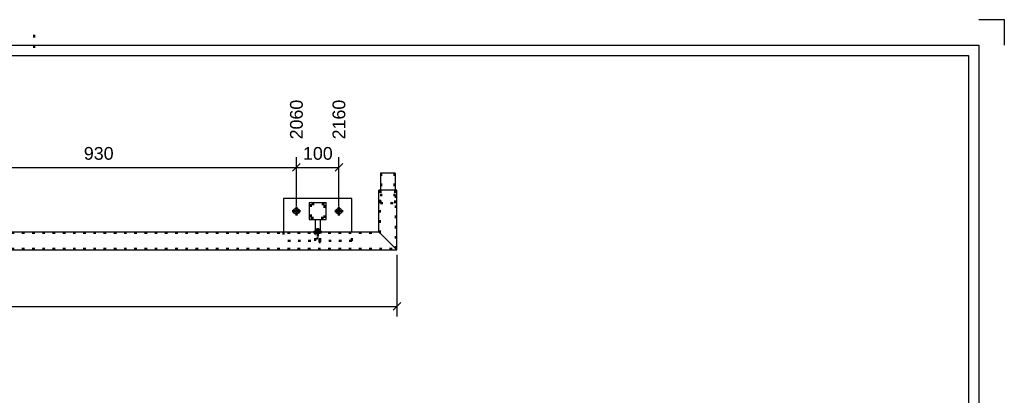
# Model space of a CAD drawing. Header units: millimetres. Extents: x -83 to 337, y -706 to -409.
# Tile 5 of 5: x 144 to 337, y -483 to -409. Entities that reach past the tile are written whole.
import ezdxf

# ---------------------------------------------------------------- set-up
doc = ezdxf.new("R2010")
doc.units = ezdxf.units.MM
doc.linetypes.add('DOT', pattern=[2, 0.5, -1.5])
doc.linetypes.add('STRICHPUNKT2', pattern=[18.5, 10, -4, 0.5, -4])
doc.layers.get('0').update_dxf_attribs({"linetype": 'CONTINUOUS'})
doc.layers.add('DIM49', color=4, linetype='CONTINUOUS')
doc.layers.add('TXT_DIM49', color=2, linetype='CONTINUOUS')
doc.layers.add('LE_ALL', color=7, linetype='CONTINUOUS', lineweight=50)
doc.styles.add('ARIAL', font='arial.ttf')

# ---------------------------------------------------------------- blocks, each defined once
blk = doc.blocks.new('DINA3_00002', base_point=(329.53, -699.23))
for p, q in [((331.53, -414.23), (331.53, -701.23)), ((-76.47, -416.23), (329.53, -416.23)), ((329.53, -416.23), (329.53, -699.23))]:
    blk.add_line(p, q)
for points in [[(331.53, -409.23), (336.53, -409.23), (336.53, -414.23)], [(-78.47, -701.23), (-78.47, -414.23), (331.53, -414.23)]]:
    blk.add_lwpolyline(points)
at = {"layer": 'LE_ALL', "linetype": 'DOT'}
blk.add_line((146.53, -412.23), (146.53, -416.23), dxfattribs=at)
blk = doc.blocks.new('_ZBL0021_00001')
blk.add_blockref('DINA3_00002', (329.53, -699.23))
blk = doc.blocks.new('_D1', base_point=(88, -463.97))
at = {"layer": 'DIM49', "color": 1}
for p, q in [((217.55, -455.39), (217.55, -467.47)), ((216.8, -466.22), (218.3, -464.72)), ((-33.88, -465.47), (217.55, -465.47))]:
    blk.add_line(p, q, dxfattribs=at)
blk = doc.blocks.new('Constructie buis 42.4x2.6_00085', base_point=(-33.88, -454.17))
for p in [(-33.88, -450.85), (217.55, -454.39)]:
    blk.add_line(p, (214.02, -450.85))
blk.add_lwpolyline([(-33.88, -450.85), (-33.88, -454.39), (217.55, -454.39)])
at = {"layer": 'LE_ALL', "color": 3, "linetype": 'DOT'}
for p, q in [((-33.88, -451.07), (214.24, -451.07)), ((-33.88, -454.17), (217.34, -454.17))]:
    blk.add_line(p, q, dxfattribs=at)
blk.add_blockref('_D1', (88, -463.97))
blk = doc.blocks.new('Constructie buis 42.4x2.6_00084')
blk.add_blockref('Constructie buis 42.4x2.6_00085', (-33.88, -454.17))
blk = doc.blocks.new('Constructie buis 42.4x2.6_00087', base_point=(217.34, -454.17))
for p in [(217.55, -442.7), (214.02, -450.85)]:
    blk.add_line(p, (214.02, -442.7))
blk.add_lwpolyline([(214.02, -450.85), (217.55, -454.39), (217.55, -442.7)])
at = {"layer": 'LE_ALL', "color": 3, "linetype": 'DOT'}
for p, q in [((214.24, -451.07), (214.24, -442.7)), ((217.34, -454.17), (217.34, -442.7))]:
    blk.add_line(p, q, dxfattribs=at)
blk = doc.blocks.new('Constructie buis 42.4x2.6_00086')
blk.add_blockref('Constructie buis 42.4x2.6_00087', (217.34, -454.17))
blk = doc.blocks.new('Koker 40x40x4 EN 10219-2_00090', base_point=(200.7, -445.45))
at = {"layer": 'LE_ALL', "color": 3, "linetype": 'DOT'}
blk.add_lwpolyline([(200.7, -445.45), (200.7, -448.12), (203.37, -448.12), (203.37, -445.45)], close=True, dxfattribs=at)
blk = doc.blocks.new('Koker 40x40x4 EN 10219-2_00089')
blk.add_blockref('Koker 40x40x4 EN 10219-2_00090', (200.7, -445.45))
blk = doc.blocks.new('Massieve as 12_00092', base_point=(201.54, -452.62))
for p, q in [((201.54, -448.45), (202.54, -448.45)), ((201.54, -448.45), (201.54, -450.85)), ((202.54, -448.45), (202.54, -450.85))]:
    blk.add_line(p, q)
at = {"layer": 'LE_ALL', "color": 3, "linetype": 'DOT'}
for p, q in [((201.54, -450.85), (201.54, -451.12)), ((201.54, -451.12), (202.54, -451.12)), ((201.54, -452.62), (201.54, -451.12)), ((202.54, -450.85), (202.54, -451.12)), ((202.54, -452.62), (202.54, -451.12))]:
    blk.add_line(p, q, dxfattribs=at)
blk.add_circle((202.04, -452.62), 0.5, dxfattribs=at)
blk = doc.blocks.new('Massieve as 12_00091')
blk.add_blockref('Massieve as 12_00092', (201.54, -452.62))
blk = doc.blocks.new('Strip 40x5_00094', base_point=(200.37, -445.12))
for p, q in [((200.37, -445.12), (203.7, -445.12)), ((200.37, -445.12), (200.37, -448.45)), ((203.7, -448.45), (203.7, -445.12)), ((200.37, -448.45), (203.7, -448.45))]:
    blk.add_line(p, q)
blk = doc.blocks.new('Strip 40x5_00093')
blk.add_blockref('Strip 40x5_00094', (200.37, -445.12))
blk = doc.blocks.new('Strip 100x10_00096', base_point=(202.54, -450.65))
for p, q in [((195.37, -444.29), (195.37, -450.85)), ((208.7, -444.29), (195.37, -444.29)), ((208.7, -450.85), (208.7, -444.29)), ((202.61, -450.85), (202.54, -450.65))]:
    blk.add_line(p, q)
blk.add_lwpolyline([(201.54, -450.65, 0.092467), (201.46, -450.85)], format="xyb")
for centre in [(197.87, -446.79), (206.2, -446.79)]:
    blk.add_circle(centre, 0.583)
at = {"layer": 'LE_ALL', "color": 3, "linetype": 'DOT'}
for p, q in [((195.37, -450.85), (195.37, -452.62)), ((208.7, -452.62), (208.7, -450.85)), ((208.7, -452.62), (195.37, -452.62))]:
    blk.add_line(p, q, dxfattribs=at)
for points in [[(201.46, -450.85, 1.18903), (202.61, -450.85)], [(202.54, -450.65, 0.263265), (202.04, -450.37, 0.263265), (201.54, -450.65)]]:
    blk.add_lwpolyline(points, format="xyb", dxfattribs=at)
blk = doc.blocks.new('_00098', base_point=(197.87, -446.79))
at = {"layer": 'LE_ALL', "color": 1, "linetype": 'STRICHPUNKT2'}
for p, q in [((197.87, -446.79), (197.04, -446.79)), ((197.87, -446.79), (197.04, -446.79)), ((197.87, -446.79), (197.87, -445.95)), ((197.87, -446.79), (197.87, -445.95)), ((197.87, -446.79), (197.87, -447.62)), ((197.87, -446.79), (198.7, -446.79)), ((197.87, -446.79), (197.87, -447.62)), ((197.87, -446.79), (198.7, -446.79)), ((206.2, -446.79), (205.37, -446.79)), ((206.2, -446.79), (205.37, -446.79)), ((206.2, -446.79), (206.2, -445.95)), ((206.2, -446.79), (206.2, -445.95)), ((206.2, -446.79), (206.2, -447.62)), ((206.2, -446.79), (207.04, -446.79)), ((206.2, -446.79), (206.2, -447.62)), ((206.2, -446.79), (207.04, -446.79)), ((202.04, -450.95), (201.2, -450.95)), ((202.04, -450.95), (201.2, -450.95)), ((202.04, -450.95), (202.04, -450.12)), ((202.04, -450.95), (202.04, -450.12)), ((202.04, -450.95), (202.87, -450.95)), ((202.04, -450.95), (202.04, -451.79)), ((202.04, -450.95), (202.87, -450.95)), ((202.04, -450.95), (202.04, -451.79))]:
    blk.add_line(p, q, dxfattribs=at)
blk = doc.blocks.new('_00097')
blk.add_blockref('_00098', (197.87, -446.79))
blk = doc.blocks.new('Strip 100x10_00095')
for name, p in [('Strip 100x10_00096', (202.54, -450.65)), ('_00097', (0, 0))]:
    blk.add_blockref(name, p)
blk = doc.blocks.new('Baluster_00088')
for name in ['Strip 100x10_00095', 'Strip 40x5_00093', 'Koker 40x40x4 EN 10219-2_00089', 'Massieve as 12_00091']:
    blk.add_blockref(name, (0, 0))
blk = doc.blocks.new('Koker 40x40x4 EN 10219-2_00112', base_point=(29.04, -445.45))
at = {"layer": 'LE_ALL', "color": 3, "linetype": 'DOT'}
blk.add_lwpolyline([(29.04, -445.45), (29.04, -448.12), (31.7, -448.12), (31.7, -445.45)], close=True, dxfattribs=at)
blk = doc.blocks.new('Koker 40x40x4 EN 10219-2_00111')
blk.add_blockref('Koker 40x40x4 EN 10219-2_00112', (29.04, -445.45))
blk = doc.blocks.new('Massieve as 12_00114', base_point=(29.87, -452.62))
for p, q in [((29.87, -448.45), (30.87, -448.45)), ((29.87, -448.45), (29.87, -450.85)), ((30.87, -448.45), (30.87, -450.85))]:
    blk.add_line(p, q)
at = {"layer": 'LE_ALL', "color": 3, "linetype": 'DOT'}
for p, q in [((29.87, -450.85), (29.87, -451.12)), ((29.87, -451.12), (30.87, -451.12)), ((29.87, -452.62), (29.87, -451.12)), ((30.87, -450.85), (30.87, -451.12)), ((30.87, -452.62), (30.87, -451.12))]:
    blk.add_line(p, q, dxfattribs=at)
blk.add_circle((30.37, -452.62), 0.5, dxfattribs=at)
blk = doc.blocks.new('Massieve as 12_00113')
blk.add_blockref('Massieve as 12_00114', (29.87, -452.62))
blk = doc.blocks.new('Strip 40x5_00116', base_point=(28.7, -445.12))
for p, q in [((28.7, -445.12), (32.04, -445.12)), ((28.7, -445.12), (28.7, -448.45)), ((32.04, -448.45), (32.04, -445.12)), ((28.7, -448.45), (32.04, -448.45))]:
    blk.add_line(p, q)
blk = doc.blocks.new('Strip 40x5_00115')
blk.add_blockref('Strip 40x5_00116', (28.7, -445.12))
blk = doc.blocks.new('_D2', base_point=(35.79, -432.71))
at = {"layer": 'DIM49', "color": 1}
for p, q in [((33.79, -438.96), (35.29, -437.46)), ((34.54, -445.79), (34.54, -436.21)), ((26.2, -438.21), (34.54, -438.21))]:
    blk.add_line(p, q, dxfattribs=at)
at = {"layer": 'TXT_DIM49', "style": 'ARIAL'}
blk.add_text('100', height=2.5, rotation=90.0002, dxfattribs=at).set_placement((35.79, -432.71))
blk = doc.blocks.new('_D3', base_point=(113.29, -432.71))
at = {"layer": 'DIM49', "color": 1}
for p, q in [((111.29, -438.96), (112.79, -437.46)), ((112.04, -445.79), (112.04, -436.21)), ((26.2, -438.21), (112.04, -438.21))]:
    blk.add_line(p, q, dxfattribs=at)
at = {"layer": 'TXT_DIM49', "style": 'ARIAL'}
blk.add_text('1030', height=2.5, rotation=90.0002, dxfattribs=at).set_placement((113.29, -432.71))
blk = doc.blocks.new('_D4', base_point=(121.62, -432.71))
at = {"layer": 'DIM49', "color": 1}
for p, q in [((119.62, -438.96), (121.12, -437.46)), ((120.37, -445.79), (120.37, -436.21)), ((26.2, -438.21), (120.37, -438.21))]:
    blk.add_line(p, q, dxfattribs=at)
at = {"layer": 'TXT_DIM49', "style": 'ARIAL'}
blk.add_text('1130', height=2.5, rotation=90.0002, dxfattribs=at).set_placement((121.62, -432.71))
blk = doc.blocks.new('_D5', base_point=(199.12, -432.71))
at = {"layer": 'DIM49', "color": 1}
for p, q in [((197.12, -438.96), (198.62, -437.46)), ((197.87, -445.79), (197.87, -436.21)), ((26.2, -438.21), (197.87, -438.21))]:
    blk.add_line(p, q, dxfattribs=at)
at = {"layer": 'TXT_DIM49', "style": 'ARIAL'}
blk.add_text('2060', height=2.5, rotation=90.0002, dxfattribs=at).set_placement((199.12, -432.71))
blk = doc.blocks.new('_D6', base_point=(207.45, -432.71))
at = {"layer": 'DIM49', "color": 1}
for p, q in [((205.45, -438.96), (206.95, -437.46)), ((206.2, -445.79), (206.2, -436.21)), ((26.2, -438.21), (206.2, -438.21))]:
    blk.add_line(p, q, dxfattribs=at)
at = {"layer": 'TXT_DIM49', "style": 'ARIAL'}
blk.add_text('2160', height=2.5, rotation=90.0002, dxfattribs=at).set_placement((207.45, -432.71))
blk = doc.blocks.new('_D7', base_point=(27.45, -432.71))
at = {"layer": 'DIM49', "color": 1}
for p, q in [((26.2, -445.79), (26.2, -436.21)), ((26.57, -438.29), (25.84, -438.29)), ((26.55, -438.09), (25.85, -438.09)), ((25.95, -438.49), (26.46, -438.49)), ((26.39, -437.89), (26.02, -437.89))]:
    blk.add_line(p, q, dxfattribs=at)
blk.add_lwpolyline([(25.84, -438.31), (25.88, -438.4), (25.94, -438.48), (26.02, -438.54), (26.11, -438.57), (26.2, -438.59), (26.3, -438.57), (26.39, -438.54), (26.47, -438.48), (26.53, -438.4), (26.56, -438.31), (26.58, -438.21), (26.56, -438.11), (26.53, -438.02), (26.47, -437.95), (26.39, -437.89), (26.3, -437.85), (26.2, -437.84), (26.11, -437.85), (26.02, -437.89), (25.94, -437.95), (25.88, -438.02), (25.84, -438.11), (25.83, -438.21)], close=True, dxfattribs=at)
at = {"layer": 'TXT_DIM49', "style": 'ARIAL'}
blk.add_text('0', height=2.5, rotation=90.0002, dxfattribs=at).set_placement((27.45, -432.71))
blk = doc.blocks.new('_D8', base_point=(27.49, -436.71))
at = {"layer": 'DIM49', "color": 1}
for p, q in [((26.95, -437.46), (25.45, -438.96)), ((26.2, -445.79), (26.2, -436.21)), ((33.79, -438.96), (35.29, -437.46)), ((34.54, -445.79), (34.54, -436.21)), ((26.2, -438.21), (34.54, -438.21))]:
    blk.add_line(p, q, dxfattribs=at)
at = {"layer": 'TXT_DIM49', "style": 'ARIAL'}
blk.add_text('100', height=2.5, dxfattribs=at).set_placement((27.49, -436.71))
blk = doc.blocks.new('_D9', base_point=(70.41, -436.71))
at = {"layer": 'DIM49', "color": 1}
for p, q in [((35.29, -437.46), (33.79, -438.96)), ((34.54, -445.79), (34.54, -436.21)), ((111.29, -438.96), (112.79, -437.46)), ((112.04, -445.79), (112.04, -436.21)), ((34.54, -438.21), (112.04, -438.21))]:
    blk.add_line(p, q, dxfattribs=at)
at = {"layer": 'TXT_DIM49', "style": 'ARIAL'}
blk.add_text('930', height=2.5, dxfattribs=at).set_placement((70.41, -436.71))
blk = doc.blocks.new('_D10', base_point=(113.32, -436.71))
at = {"layer": 'DIM49', "color": 1}
for p, q in [((112.79, -437.46), (111.29, -438.96)), ((112.04, -445.79), (112.04, -436.21)), ((119.62, -438.96), (121.12, -437.46)), ((120.37, -445.79), (120.37, -436.21)), ((112.04, -438.21), (120.37, -438.21))]:
    blk.add_line(p, q, dxfattribs=at)
at = {"layer": 'TXT_DIM49', "style": 'ARIAL'}
blk.add_text('100', height=2.5, dxfattribs=at).set_placement((113.32, -436.71))
blk = doc.blocks.new('_D11', base_point=(156.24, -436.71))
at = {"layer": 'DIM49', "color": 1}
for p, q in [((121.12, -437.46), (119.62, -438.96)), ((120.37, -445.79), (120.37, -436.21)), ((197.12, -438.96), (198.62, -437.46)), ((197.87, -445.79), (197.87, -436.21)), ((120.37, -438.21), (197.87, -438.21))]:
    blk.add_line(p, q, dxfattribs=at)
at = {"layer": 'TXT_DIM49', "style": 'ARIAL'}
blk.add_text('930', height=2.5, dxfattribs=at).set_placement((156.24, -436.71))
blk = doc.blocks.new('_D12', base_point=(199.16, -436.71))
at = {"layer": 'DIM49', "color": 1}
for p, q in [((198.62, -437.46), (197.12, -438.96)), ((197.87, -445.79), (197.87, -436.21)), ((205.45, -438.96), (206.95, -437.46)), ((206.2, -445.79), (206.2, -436.21)), ((197.87, -438.21), (206.2, -438.21))]:
    blk.add_line(p, q, dxfattribs=at)
at = {"layer": 'TXT_DIM49', "style": 'ARIAL'}
blk.add_text('100', height=2.5, dxfattribs=at).set_placement((199.16, -436.71))
blk = doc.blocks.new('Strip 100x10_00118', base_point=(30.87, -450.65))
for p, q in [((23.7, -444.29), (23.7, -450.85)), ((37.04, -444.29), (23.7, -444.29)), ((37.04, -450.85), (37.04, -444.29)), ((30.94, -450.85), (30.87, -450.65))]:
    blk.add_line(p, q)
blk.add_lwpolyline([(29.87, -450.65, 0.092467), (29.79, -450.85)], format="xyb")
for centre in [(26.2, -446.79), (34.54, -446.79)]:
    blk.add_circle(centre, 0.583)
at = {"layer": 'LE_ALL', "color": 3, "linetype": 'DOT'}
for p, q in [((23.7, -450.85), (23.7, -452.62)), ((37.04, -452.62), (37.04, -450.85)), ((37.04, -452.62), (23.7, -452.62))]:
    blk.add_line(p, q, dxfattribs=at)
for points in [[(29.79, -450.85, 1.18903), (30.94, -450.85)], [(30.87, -450.65, 0.263265), (30.37, -450.37, 0.263265), (29.87, -450.65)]]:
    blk.add_lwpolyline(points, format="xyb", dxfattribs=at)
for name, p in [('_D3', (113.29, -432.71)), ('_D4', (121.62, -432.71)), ('_D5', (199.12, -432.71)), ('_D6', (207.45, -432.71)), ('_D2', (35.79, -432.71)), ('_D7', (27.45, -432.71)), ('_D8', (27.49, -436.71)), ('_D9', (70.41, -436.71)), ('_D10', (113.32, -436.71)), ('_D11', (156.24, -436.71)), ('_D12', (199.16, -436.71))]:
    blk.add_blockref(name, p)
blk = doc.blocks.new('_00120', base_point=(26.2, -446.79))
at = {"layer": 'LE_ALL', "color": 1, "linetype": 'STRICHPUNKT2'}
for p, q in [((26.2, -446.79), (25.37, -446.79)), ((26.2, -446.79), (25.37, -446.79)), ((26.2, -446.79), (26.2, -445.95)), ((26.2, -446.79), (26.2, -445.95)), ((26.2, -446.79), (26.2, -447.62)), ((26.2, -446.79), (27.04, -446.79)), ((26.2, -446.79), (26.2, -447.62)), ((26.2, -446.79), (27.04, -446.79)), ((34.54, -446.79), (33.7, -446.79)), ((34.54, -446.79), (33.7, -446.79)), ((34.54, -446.79), (34.54, -445.95)), ((34.54, -446.79), (34.54, -445.95)), ((34.54, -446.79), (34.54, -447.62)), ((34.54, -446.79), (35.37, -446.79)), ((34.54, -446.79), (34.54, -447.62)), ((34.54, -446.79), (35.37, -446.79)), ((30.37, -450.95), (29.54, -450.95)), ((30.37, -450.95), (29.54, -450.95)), ((30.37, -450.95), (30.37, -450.12)), ((30.37, -450.95), (30.37, -450.12)), ((30.37, -450.95), (31.2, -450.95)), ((30.37, -450.95), (30.37, -451.79)), ((30.37, -450.95), (31.2, -450.95)), ((30.37, -450.95), (30.37, -451.79))]:
    blk.add_line(p, q, dxfattribs=at)
blk = doc.blocks.new('_00119')
blk.add_blockref('_00120', (26.2, -446.79))
blk = doc.blocks.new('Strip 100x10_00117')
for name, p in [('Strip 100x10_00118', (30.87, -450.65)), ('_00119', (0, 0))]:
    blk.add_blockref(name, p)
blk = doc.blocks.new('Baluster_00110')
for name in ['Strip 100x10_00117', 'Strip 40x5_00115', 'Koker 40x40x4 EN 10219-2_00111', 'Massieve as 12_00113']:
    blk.add_blockref(name, (0, 0))
blk = doc.blocks.new('Constructie buis 35x2_00122', base_point=(214.49, -439.37))
for p, q in [((217.24, -439.37), (214.33, -439.37)), ((214.33, -439.37), (214.33, -442.7)), ((217.24, -439.37), (217.24, -442.7))]:
    blk.add_line(p, q)
at = {"layer": 'LE_ALL', "color": 3, "linetype": 'DOT'}
for p, q in [((214.49, -439.37), (214.49, -445.2)), ((217.08, -439.37), (217.08, -445.2)), ((214.33, -442.7), (214.33, -445.2)), ((217.24, -442.7), (217.24, -445.2)), ((214.33, -445.2), (217.24, -445.2))]:
    blk.add_line(p, q, dxfattribs=at)
blk = doc.blocks.new('Constructie buis 35x2_00121')
blk.add_blockref('Constructie buis 35x2_00122', (214.49, -439.37))
blk = doc.blocks.new('Hekwerk verdieping_00083')
for name in ['Baluster_00110', 'Constructie buis 35x2_00121', 'Constructie buis 42.4x2.6_00086', 'Baluster_00088', 'Constructie buis 42.4x2.6_00084']:
    blk.add_blockref(name, (0, 0))
blk = doc.blocks.new('Smits Agro_00082')
blk.add_blockref('Hekwerk verdieping_00083', (0, 0))
blk = doc.blocks.new('Nijverdal_00081')
blk.add_blockref('Smits Agro_00082', (0, 0))
blk = doc.blocks.new('_A3D0045_00080')
blk.add_blockref('Nijverdal_00081', (0, 0))
blk = doc.blocks.new('_ANS0045_00079')
blk.add_blockref('_A3D0045_00080', (0, 0))

msp = doc.modelspace()

# ---------------------------------------------------------------- block references
for name in ['_ZBL0021_00001', '_ANS0045_00079']:
    msp.add_blockref(name, (0, 0))

doc.saveas('drawing.dxf')
